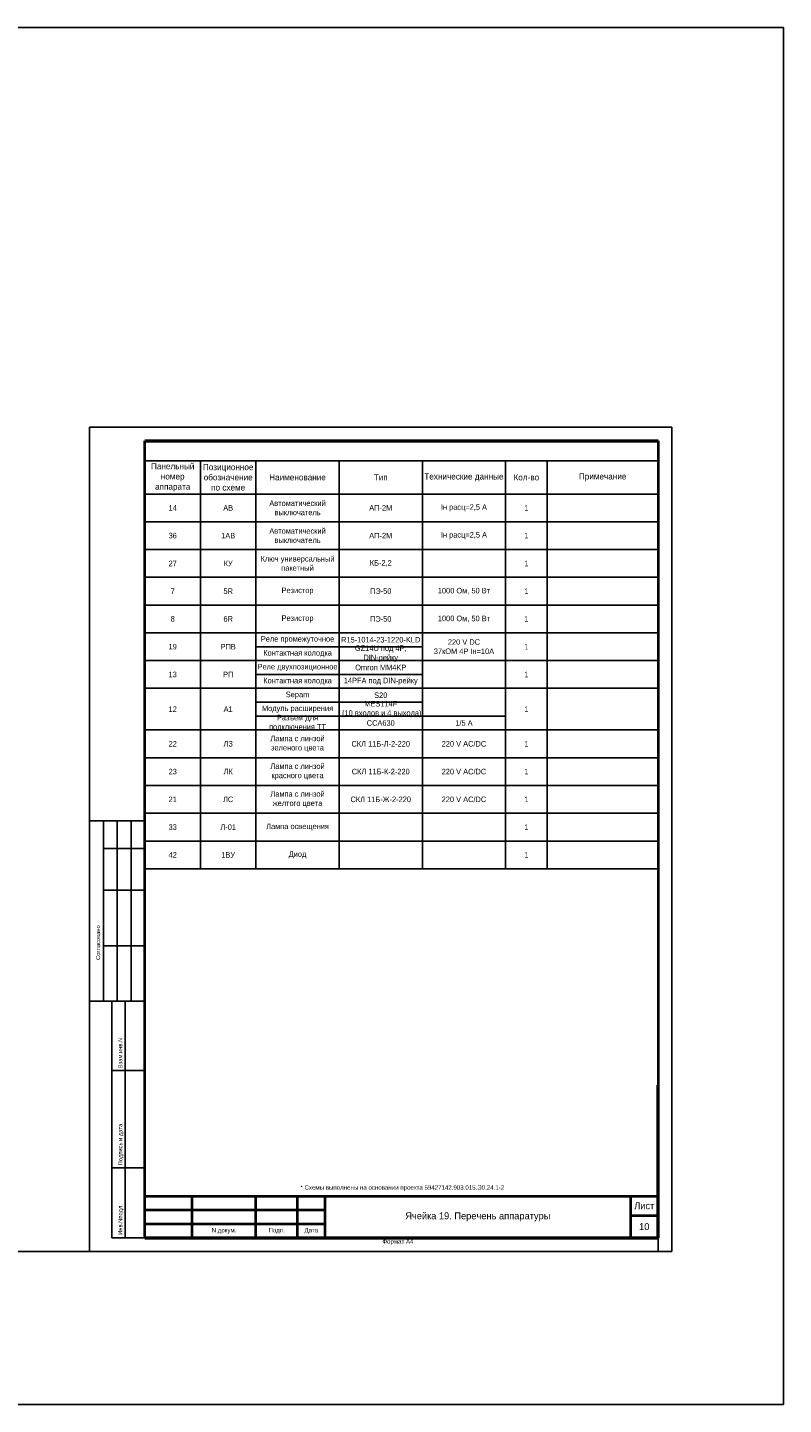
# Model space of a CAD drawing. Header units: millimetres. Extents: x 4897 to 12009, y -3017 to 2708.
# Tile 76 of 86: x 8900 to 9173, y 658 to 1154. Entities that reach past the tile are written whole.
import ezdxf

# ---------------------------------------------------------------- set-up
doc = ezdxf.new("R2010")
doc.units = ezdxf.units.MM
doc.layers.add('основная 0.5', color=7, linetype='Continuous', lineweight=50)
doc.styles.add('SIMPLEX', font='txt', dxfattribs={"height": 5})

msp = doc.modelspace()

# ---------------------------------------------------------------- linework, layer by layer
for p, q in [((9132.42, 1009.59), (8922.42, 1009.59)), ((8922.42, 1009.59), (8922.42, 712.59)), ((9132.42, 712.59), (9132.42, 1009.59)), ((8942.42, 997.49), (8962.42, 997.49)), ((8962.42, 997.49), (8982.42, 997.49)), ((8962.42, 997.49), (8962.42, 985.49)), ((8982.42, 997.49), (9012.42, 997.49)), ((8982.42, 997.49), (8982.42, 985.49)), ((9012.42, 997.49), (9012.42, 985.49)), ((9012.42, 997.49), (9042.42, 997.49)), ((9042.42, 997.49), (9072.42, 997.49)), ((9042.42, 997.49), (9042.42, 985.49)), ((9072.42, 997.49), (9087.42, 997.49)), ((9072.42, 997.49), (9072.42, 985.49)), ((9087.42, 997.49), (9127.42, 997.49)), ((9087.42, 997.49), (9087.42, 985.49)), ((8942.42, 985.49), (9127.42, 985.49)), ((8942.42, 985.49), (8962.42, 985.49)), ((8962.42, 985.49), (8982.42, 985.49)), ((8962.42, 985.49), (8962.42, 975.49)), ((8982.42, 985.49), (9012.42, 985.49)), ((8982.42, 985.49), (8982.42, 975.49)), ((9012.42, 985.49), (9012.42, 975.49)), ((9012.42, 985.49), (9042.42, 985.49)), ((9042.42, 985.49), (9072.42, 985.49)), ((9042.42, 985.49), (9042.42, 975.49)), ((9072.42, 985.49), (9087.42, 985.49)), ((9072.42, 985.49), (9072.42, 975.49)), ((9087.42, 985.49), (9127.42, 985.49)), ((9087.42, 985.49), (9087.42, 975.49)), ((8942.42, 975.49), (8982.42, 975.49)), ((8942.42, 975.49), (9127.42, 975.49)), ((8962.42, 975.49), (8962.42, 965.49)), ((8982.42, 975.49), (8982.42, 965.49)), ((9012.42, 975.49), (9127.42, 975.49)), ((9012.42, 975.49), (9012.42, 965.49)), ((9042.42, 975.49), (9042.42, 965.49)), ((9072.42, 975.49), (9072.42, 965.49)), ((9087.42, 975.49), (9087.42, 965.49)), ((8942.42, 965.49), (8982.42, 965.49)), ((8942.42, 965.49), (9127.42, 965.49)), ((8962.42, 965.49), (8962.42, 955.49)), ((8982.42, 965.49), (8982.42, 955.49)), ((8982.42, 965.49), (9012.42, 965.49)), ((9012.42, 965.49), (9127.42, 965.49)), ((9012.42, 965.49), (9012.42, 955.49)), ((9042.42, 965.49), (9042.42, 955.49)), ((9072.42, 965.49), (9072.42, 955.49)), ((9087.42, 965.49), (9087.42, 955.49)), ((8942.42, 955.49), (9127.42, 955.49)), ((8962.42, 955.49), (8962.42, 945.49)), ((8982.42, 955.49), (8982.42, 945.49)), ((9012.42, 955.49), (9012.42, 945.49)), ((9042.42, 955.49), (9042.42, 945.49)), ((9072.42, 955.49), (9072.42, 945.49)), ((9087.42, 955.49), (9087.42, 945.49)), ((8942.42, 945.49), (9127.42, 945.49)), ((8962.42, 945.49), (8962.42, 935.49)), ((8982.42, 945.49), (8982.42, 935.49)), ((9012.42, 945.49), (9012.42, 935.49)), ((9042.42, 945.49), (9042.42, 935.49)), ((9072.42, 945.49), (9072.42, 935.49)), ((9087.42, 945.49), (9087.42, 935.49)), ((8942.42, 935.49), (9127.42, 935.49)), ((8962.42, 935.49), (8962.42, 925.49)), ((8982.42, 935.49), (8982.42, 925.49)), ((9012.42, 935.49), (9012.42, 925.49)), ((9042.42, 935.49), (9042.42, 925.49)), ((9072.42, 935.49), (9072.42, 925.49)), ((9087.42, 935.49), (9087.42, 925.49)), ((8982.42, 930.49), (9042.42, 930.49)), ((8942.42, 925.49), (9127.42, 925.49)), ((8962.42, 925.49), (8962.42, 915.49)), ((8982.42, 925.49), (8982.42, 915.49)), ((9012.42, 925.49), (9012.42, 915.49)), ((9042.42, 925.49), (9042.42, 850.49)), ((9072.42, 925.49), (9072.42, 915.49)), ((9087.42, 925.49), (9087.42, 915.49)), ((8982.42, 920.49), (9042.42, 920.49)), ((8942.42, 915.49), (9127.42, 915.49)), ((8962.42, 915.49), (8962.42, 900.49)), ((8982.42, 915.49), (8982.42, 900.49)), ((9012.42, 915.49), (9012.42, 900.49)), ((9072.42, 915.49), (9072.42, 875.34)), ((9087.42, 915.49), (9087.42, 872.41)), ((8982.42, 910.49), (9042.42, 910.49)), ((8982.42, 905.49), (9072.42, 905.49)), ((8942.42, 900.49), (9127.42, 900.49)), ((8962.42, 900.49), (8962.42, 890.49)), ((8982.42, 900.49), (8982.42, 890.49)), ((9012.42, 900.49), (9012.42, 890.49)), ((9072.42, 900.49), (9072.42, 890.49)), ((9087.42, 900.49), (9087.42, 890.49)), ((8942.42, 890.49), (9127.42, 890.49)), ((8962.42, 890.49), (8962.42, 880.49)), ((8982.42, 890.49), (8982.42, 880.49)), ((9012.42, 890.49), (9012.42, 880.49)), ((9072.42, 890.49), (9072.42, 880.49)), ((9087.42, 890.49), (9087.42, 880.49)), ((8942.42, 880.49), (9127.42, 880.49)), ((8962.42, 880.49), (8962.42, 870.49)), ((8982.42, 880.49), (8982.42, 870.49)), ((9012.42, 880.49), (9012.42, 870.49)), ((9072.42, 880.49), (9072.42, 870.49)), ((9087.42, 880.49), (9087.42, 870.49)), ((8942.42, 870.49), (9127.42, 870.49)), ((8962.42, 870.49), (8962.42, 860.49)), ((8982.42, 870.49), (8982.42, 860.49)), ((9012.42, 870.49), (9012.42, 860.49)), ((9072.42, 870.49), (9072.42, 860.49)), ((9087.42, 870.49), (9087.42, 860.49)), ((8942.42, 867.77), (8922.42, 867.77)), ((8927.42, 802.77), (8927.42, 867.77)), ((8932.42, 802.77), (8932.42, 867.77)), ((8937.42, 802.77), (8937.42, 867.77)), ((8942.42, 860.49), (9127.42, 860.49)), ((8962.42, 860.49), (8962.42, 850.49)), ((8982.42, 860.49), (8982.42, 850.49)), ((9012.42, 860.49), (9012.42, 850.49)), ((9072.42, 860.49), (9072.42, 850.49)), ((9087.42, 860.49), (9087.42, 850.49)), ((8927.42, 857.77), (8942.42, 857.77)), ((8942.42, 850.49), (9127.42, 850.49)), ((8927.42, 842.77), (8942.42, 842.77)), ((8927.42, 822.77), (8942.42, 822.77)), ((8922.42, 802.77), (8942.42, 802.77)), ((8930.42, 717.59), (8930.42, 802.77)), ((8935.3, 717.59), (8935.3, 802.77)), ((8930.42, 777.77), (8942.42, 777.77)), ((8930.42, 742.77), (8942.42, 742.77)), ((8930.42, 717.59), (8942.42, 717.59)), ((9127.42, 712.59), (9127.42, 717.59)), ((8922.42, 712.59), (9132.42, 712.59))]:
    msp.add_line(p, q)
at = {"lineweight": 40}
for p, q in [((9127.42, 1004.59), (9127.42, 717.59)), ((8942.42, 732.58), (9007.42, 732.58)), ((9117.42, 732.59), (9117.42, 717.59)), ((8942.42, 727.58), (9007.42, 727.58)), ((9117.42, 725.59), (9127.42, 725.59)), ((8942.42, 722.58), (9007.42, 722.58)), ((8942.42, 717.59), (9127.42, 717.59))]:
    msp.add_line(p, q, dxfattribs=at)
at = {"color": 1}
msp.add_line((8894.32, 712.59), (8922.42, 712.59), dxfattribs=at)
msp.add_lwpolyline([(5068.94, 1153.52), (9172.62, 1153.52), (9172.62, 657.53), (5068.94, 657.53)], close=True, dxfattribs=at)
at = {"layer": 'основная 0.5', "lineweight": 40}
for p, q in [((8942.42, 717.59), (8942.42, 1004.59)), ((8959.42, 717.59), (8959.42, 732.58)), ((8982.42, 717.59), (8982.42, 732.58)), ((8997.42, 717.59), (8997.42, 732.58)), ((9007.42, 717.59), (9007.42, 732.59)), ((9007.42, 732.59), (9127.42, 732.59))]:
    msp.add_line(p, q, dxfattribs=at)
at = {"layer": 'основная 0.5', "color": 0}
for p, q in [((8942.42, 1004.59), (9127.42, 1004.59)), ((9127.42, 717.59), (9127.42, 772.59)), ((8942.42, 717.59), (9127.42, 717.59))]:
    msp.add_line(p, q, dxfattribs=at)

# ---------------------------------------------------------------- texts
at = {"linetype": 'Continuous', "style": 'SIMPLEX'}
for s, p in [('Согласовано', (8926.26, 817.65)), ('Взам.инв.N', (8934.26, 778.65)), ('Подпись и дата', (8934.26, 743.65)), ('Инв.Nподл.', (8934.26, 718.65))]:
    msp.add_text(s, height=1.5, rotation=90, dxfattribs=at).set_placement(p)
at = {"attachment_point": 5, "style": 'SIMPLEX'}
for s, insert, char_height, width in [('Панельный номер аппарата', (8952.42, 991.49), 2.2, 20), ('Позиционное обозначение по схеме', (8972.42, 991.49), 2.2, 20), ('Наименование', (8997.42, 991.49), 2.2, 30), ('Тип', (9027.42, 991.49), 2.2, 30), ('Технические данные', (9057.42, 991.49), 2.2, 30), ('Кол-во', (9079.92, 991.49), 2.2, 15), ('Примечание', (9107.42, 991.49), 2.2, 40), ('Автоматический выключатель ', (8997.42, 980.49), 2, 30), ('14', (8952.42, 980.49), 2, 20), ('АВ', (8972.42, 980.49), 2, 20), ('АП-2М', (9027.42, 980.49), 2, 30), ('Iн расц=2,5 А', (9057.42, 980.49), 2, 30), ('1', (9079.92, 980.49), 2, 15), ('Автоматический выключатель', (8997.42, 970.49), 2, 30), ('36', (8952.42, 970.49), 2, 20), ('1АВ', (8972.42, 970.49), 2, 20), ('АП-2М', (9027.42, 970.49), 2, 30), ('Iн расц=2,5 А', (9057.42, 970.49), 2, 30), ('1', (9079.92, 970.49), 2, 15), ('Ключ универсальный пакетный ', (8997.42, 960.49), 2, 30), ('27', (8952.42, 960.49), 2, 20), ('КУ', (8972.42, 960.49), 2, 20), ('КБ-2,2', (9027.42, 960.49), 2, 30), ('1', (9079.92, 960.49), 2, 15), ('7', (8952.42, 950.49), 2, 20), ('5R', (8972.42, 950.49), 2, 20), ('Резистор', (8997.42, 950.49), 2, 30), ('ПЭ-50', (9027.42, 950.49), 2, 30), ('\\pt24;1000 Ом, 50 Вт', (9057.42, 950.49), 2, 30), ('1', (9079.92, 950.49), 2, 15), ('8', (8952.42, 940.49), 2, 20), ('6R', (8972.42, 940.49), 2, 20), ('Резистор', (8997.42, 940.49), 2, 30), ('ПЭ-50', (9027.42, 940.49), 2, 30), ('\\pt24;1000 Ом, 50 Вт', (9057.42, 940.49), 2, 30), ('1', (9079.92, 940.49), 2, 15), ('Реле промежуточное', (8997.42, 932.99), 2, 30), ('R15-1014-23-1220-KLD', (9027.42, 932.99), 2, 30), ('220 V DC\\P37кОМ 4Р Iн=10А', (9057.42, 930.49), 2, 30), ('19', (8952.42, 930.49), 2, 20), ('РПВ', (8972.42, 930.49), 2, 20), ('Контактная колодка', (8997.42, 927.99), 2, 30), ('GZ14U под 4Р, DIN-рейку', (9027.42, 927.99), 2, 30), ('1', (9079.92, 930.49), 2, 15), ('Реле двухпозиционное ', (8997.42, 922.99), 2, 30), ('Omron MM4KP', (9027.42, 922.99), 2, 30), ('13', (8952.42, 920.49), 2, 20), ('РП', (8972.42, 920.49), 2, 20), ('Контактная колодка', (8997.42, 917.99), 2, 30), ('14PFA под DIN-рейку', (9027.42, 917.99), 2, 30), ('1', (9079.92, 920.49), 2, 15), ('Sepam  ', (8997.42, 912.99), 2, 30), ('S20', (9027.42, 912.99), 2, 30), ('12', (8952.42, 907.99), 2, 20), ('A1', (8972.42, 907.99), 2, 20), ('Модуль расширения ', (8997.42, 907.99), 2, 30), ('MES114F\\P (10 входов и 4 выхода)', (9027.42, 907.99), 2, 30), ('1', (9079.92, 907.99), 2, 15), ('Разъем для подключения ТТ', (8997.42, 902.99), 2, 30), ('CCA630', (9027.42, 902.99), 2, 30), ('1/5 А', (9057.42, 902.99), 2, 30), ('Лампа с линзой зеленого цвета', (8997.42, 895.49), 2, 30), ('22', (8952.42, 895.49), 2, 20), ('ЛЗ', (8972.42, 895.49), 2, 20), ('СКЛ 11Б-Л-2-220', (9027.42, 895.49), 2, 30), ('220 V АС/DC', (9057.42, 895.49), 2, 30), ('1', (9079.92, 895.49), 2, 15), ('Лампа с линзой красного цвета', (8997.42, 885.49), 2, 30), ('23', (8952.42, 885.49), 2, 20), ('ЛК', (8972.42, 885.49), 2, 20), ('СКЛ 11Б-К-2-220', (9027.42, 885.49), 2, 30), ('220 V АС/DC', (9057.42, 885.49), 2, 30), ('1', (9079.92, 885.49), 2, 15), ('Лампа с линзой желтого цвета', (8997.42, 875.49), 2, 30), ('21', (8952.42, 875.49), 2, 20), ('ЛС', (8972.42, 875.49), 2, 20), ('СКЛ 11Б-Ж-2-220', (9027.42, 875.49), 2, 30), ('220 V АС/DC', (9057.42, 875.49), 2, 30), ('1', (9079.92, 875.49), 2, 15), ('33', (8952.42, 865.49), 2, 20), ('Л-01', (8972.42, 865.49), 2, 20), ('Лампа освещения', (8997.42, 865.49), 2, 30), ('1', (9079.92, 865.49), 2, 15), ('42', (8952.42, 855.49), 2, 20), ('1ВУ', (8972.42, 855.49), 2, 20), ('Диод', (8997.42, 855.49), 2, 30), ('1', (9079.92, 855.49), 2, 15)]:
    msp.add_mtext(s, dxfattribs=dict(at, insert=insert, char_height=char_height, width=width))
at = {"lineweight": 35, "attachment_point": 5, "line_spacing_factor": 0.8, "style": 'SIMPLEX'}
for s, insert, char_height, width in [('\\pi-4.8,l6.4,t6.4;*^IСхемы выполнены на основании проекта 59427142.903.015.Э0.24.1-2', (9034.39, 735.46), 1.6, 185), ('Лист', (9122.42, 729.09), 2.5, 10), ('Ячейка 19. Перечень аппаратуры', (9062.42, 725.09), 2.5, 110), ('N докум.', (8970.92, 720.08), 1.6, 23), ('Подп.', (8989.92, 720.08), 1.6, 15), ('Дата', (9002.42, 720.08), 1.6, 10), ('10', (9122.42, 721.59), 2.5, 10)]:
    msp.add_mtext(s, dxfattribs=dict(at, insert=insert, char_height=char_height, width=width))
at = {"lineweight": 30, "insert": (9028.02, 717.06), "char_height": 1.6, "attachment_point": 1, "style": 'SIMPLEX'}
msp.add_mtext_dynamic_manual_height_columns('Формат А4', width=45.8537, gutter_width=12.5, heights=[0], dxfattribs=at)

doc.saveas('drawing.dxf')
